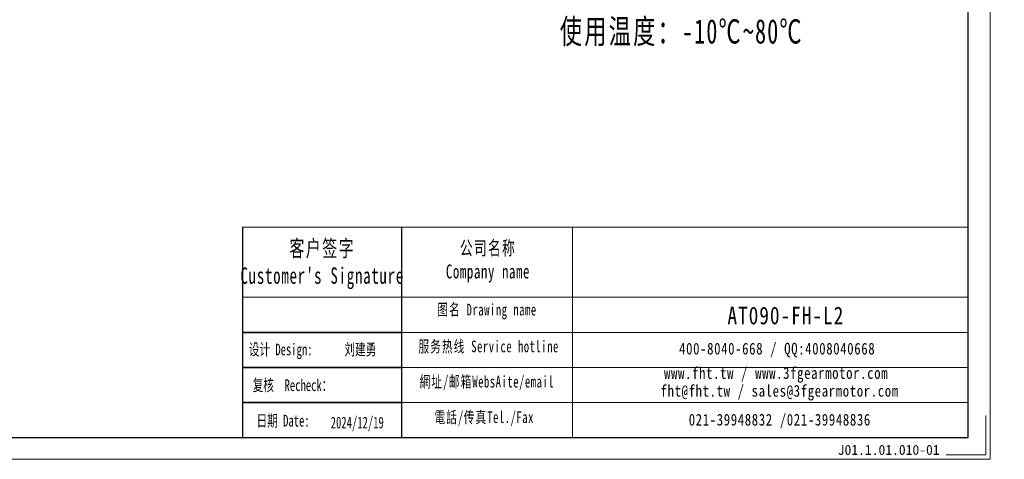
# Model space of a CAD drawing. Header units: millimetres. Extents: x -20 to 938, y -23 to 457.
# Tile 3 of 6: x 305 to 668, y -23 to 139. Entities that reach past the tile are written whole.
import ezdxf

# ---------------------------------------------------------------- set-up
doc = ezdxf.new("R2010")
doc.units = ezdxf.units.MM
doc.layers.add('6文字层', color=3, linetype='Continuous')
doc.layers.add('7标注层', color=4, linetype='Continuous')
for name, color, linetype, lineweight in [('SLD-0', 7, 'Continuous', 18), ('图框_外框线', 7, 'Continuous', 18), ('尺寸线层', 3, 'Continuous', 18), ('粗实线层', 7, 'Continuous', 35)]:
    doc.layers.add(name, color=color, linetype=linetype, lineweight=lineweight)
doc.styles.add('宋体', font='SimSun.ttf', dxfattribs={"width": 0.8})
doc.styles.add('标准', font='txt', dxfattribs={"width": 0.667})
doc.styles.add('样式 1', font='SimSun.ttf')

msp = doc.modelspace()

# ---------------------------------------------------------------- linework, layer by layer
msp.add_line((445.3827, 62.57747), (445.3827, -15.03364))
at = {"layer": '7标注层', "color": 0}
msp.add_line((386.83725, 62.57747), (386.83725, -15.02037), dxfattribs=at)
at = {"layer": '图框_外框线'}
for p, q in [((386.83725, 62.57747), (445.3827, 62.57747)), ((445.3827, 62.57747), (445.3827, -15.02037)), ((445.3827, 62.57747), (654.40681, 62.57747)), ((508.46149, 62.57747), (508.46149, -15.02037)), ((386.83725, 36.68301), (445.3827, 36.68301)), ((445.3827, 36.68301), (654.40681, 36.68301)), ((445.3827, 23.73578), (654.40681, 23.73578)), ((445.3827, 10.78855), (654.40681, 10.78855)), ((445.3827, -2.15868), (654.40681, -2.15868))]:
    msp.add_line(p, q, dxfattribs=at)
at = {"layer": '图框_外框线', "color": 3}
msp.add_lwpolyline([(-16.48868, -23.10345), (662.48989, -23.10345), (662.48989, 457.0314), (-16.48868, 457.0314)], close=True, dxfattribs=at)
at = {"layer": '图框_外框线', "color": 3, "lineweight": 25}
msp.add_lwpolyline([(23.92671, -15.02037), (654.40681, -15.02037), (654.40681, 448.94832), (23.92671, 448.94832)], close=True, dxfattribs=at)
at = {"layer": '图框_外框线', "color": 3}
msp.add_lwpolyline([(660.87327, -6.93729), (660.87327, -21.48683), (646.32373, -21.48683)], dxfattribs=at)
at = {"layer": '粗实线层'}
for p, q in [((445.3827, 23.73578), (386.83725, 23.73578)), ((445.3827, 10.78855), (386.83725, 10.78855)), ((445.3827, -2.15868), (386.83725, -2.15868))]:
    msp.add_line(p, q, dxfattribs=at)

# ---------------------------------------------------------------- texts
at = {"layer": '6文字层', "insert": (606.29908, -17.76728), "char_height": 3.6801144, "width": 45.5329233, "attachment_point": 1, "style": '样式 1'}
msp.add_mtext('J01.1.01.010-01', dxfattribs=at)
at = {"layer": 'SLD-0', "color": 1, "attachment_point": 2}
for s, insert, char_height, width, style in [("{\\fNSimSun|b0|i0|c134|p49;\\T1.1;客户签字\\PCustomer's Signature}", (416.21089, 57.7869), 6.0420405, 75.1636067, '标准'), ('{\\fNSimSun|b0|i0|c134|p49;\\T1.1;公司名称\\PCompany name}', (477.32217, 57.46615), 5.1788918, 67.0504794, '标准'), ('{\\fNSimSun|b0|i0|c134|p49;\\T1.1;图名 Drawing name}', (476.96816, 34.29637), 4.3157432, 55.1926776, '标准'), ('\\pt30.21019;{\\H1.263x;\\T1.1;\\C256;AT090-FH-L2}', (587.15737, 33.25426), 5.1788918, 43.9708285, '宋体'), ('{\\fNSimSun|b0|i0|c134|p49;设计 \\fNSimSun|b0|i0|c0|p49;Design:      \\fNSimSun|b0|i0|c134|p49;刘建勇}', (412.63231, 19.60911), 4.3157432, 64.7750406, '标准'), ('{\\fNSimSun|b0|i0|c134|p49;\\T1.1;服务热线 Service hotline}', (477.58017, 20.72561), 4.3157432, 61.4899451, '标准'), ('\\T1.1;400-8040-668 / QQ:4008040668', (583.96487, 19.90097), 4.3157432, 125.6546297, '宋体'), ('\\T1.1;www.fht.tw / www.3fgearmotor.com ', (583.56694, 10.91185), 4.3157432, 125.7960821, '宋体'), ('{\\fNSimSun|b0|i0|c134|p49;\\T1.1;網址/邮箱WebsAite/email}', (476.90816, 7.72295), 4.3157432, 64.0052451, '标准'), ('{\\f宋体|b0|i0|c134|p2;\\W0.667;\\C1;复核  Recheck：}', (405.24711, 6.41324), 4.3157432, 64.7750406, '标准'), ('\\pt51.78892;{\\T1.1;fht@fht.tw / sales@3fgearmotor.com }', (584.8822, 4.34012), 4.3157432, 125.7960821, '宋体'), ('{\\fNSimSun|b0|i0|c134|p49;日期 Date:}', (401.7692, -6.67788), 4.3157432, 64.7750406, '标准'), ('{\\fNSimSun|b0|i0|c134|p49;2024/12/19}', (429.12229, -7.37411), 4.3157432, 64.7750406, '标准'), ('{\\fNSimSun|b0|i0|c134|p49;\\T1.1;電話/传真Tel./Fax}', (475.94125, -5.38109), 4.3157432, 64.7750406, '标准'), ('\\T1.1;021-39948832 /021-39948836 ', (584.92733, -6.32469), 4.3157432, 96.0548248, '宋体')]:
    msp.add_mtext(s, dxfattribs=dict(at, insert=insert, char_height=char_height, width=width, style=style))
at = {"layer": '尺寸线层', "insert": (503.80529, 294.70129), "char_height": 5.25, "width": 134.0693949, "attachment_point": 1, "line_spacing_factor": 1.15057, "style": '标准'}
msp.add_mtext('{\\fNSimSun|b0|i0|c134|p49;\\H1.71429x;\\T1.1;性能参数：\\P减速比：1:10-100\\P额定输出力矩：78 N.m\\P最大加速力矩：1.5倍额定扭矩\\P额定输入转速：3000 rpm\\P容许径向力：1700 N\\P容许轴向力：850 N\\P回程间隙：≤12 arcmin\\P使用寿命：＞20000 h\\P使用温度：-10℃~80℃}', dxfattribs=at)

doc.saveas('drawing.dxf')
